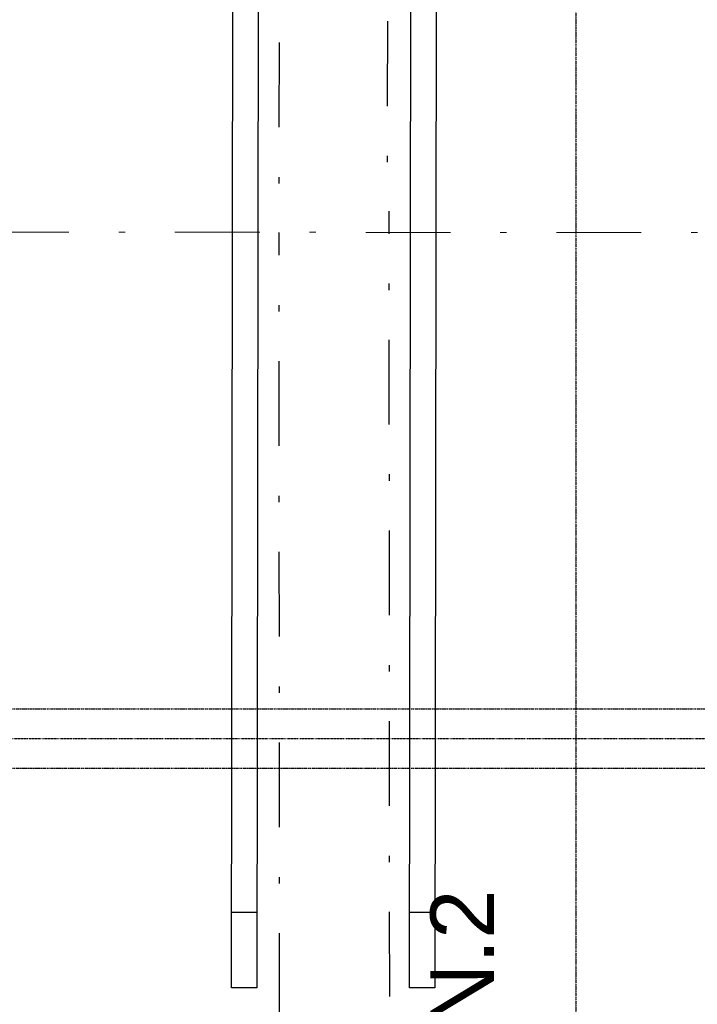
# Model space of a CAD drawing. Header units: millimetres. Extents: x -23738 to 4435, y -2716 to 20653.
# Tile 99 of 160: x -2844 to -1245, y 2438 to 4762. Entities that reach past the tile are written whole.
import ezdxf

# ---------------------------------------------------------------- set-up
doc = ezdxf.new("R2010")
doc.units = ezdxf.units.MM
doc.header["$MEASUREMENT"] = 0
for name, pattern in [('Čerchovaná', [450, 200, -117.5, 15, -117.5]), ('Čerchovaná M', [4.5, 2.5, -0.85, 0.3, -0.85]), ('Čerchovaná S', [3.5, 1.5, -0.85, 0.3, -0.85])]:
    doc.linetypes.add(name, pattern=pattern)
for name, color, linetype in [('9._POHLED ZÁPADNÍ_2_0', 7, 'Continuous'), ('9._POHLED ZÁPADNÍ_2_2D prvky - obecné', 7, 'Continuous'), ('9._POHLED ZÁPADNÍ_2_Nové_Konstrukce - krov', 7, 'Continuous'), ('9._POHLED ZÁPADNÍ_2_Nové_Popis', 7, 'Continuous')]:
    doc.layers.add(name, color=color, linetype=linetype)
doc.styles.add('GENEROVANÝ_STYL_1', font='txt')

msp = doc.modelspace()

# ---------------------------------------------------------------- linework, layer by layer
at = {"layer": '9._POHLED ZÁPADNÍ_2_2D prvky - obecné', "color": 214, "linetype": 'Čerchovaná', "lineweight": 20}
msp.add_line((-20477.7, 4271.9), (-359.7, 4258.9), dxfattribs=at)
at = {"layer": '9._POHLED ZÁPADNÍ_2_Nové_Konstrukce - krov', "color": 1, "linetype": 'Čerchovaná', "lineweight": 25}
for p, q in [((-1969.4, 8358.1), (-1977.2, 4310.2)), ((-2225.2, 8307.9), (-2232.9, 4260)), ((-1969.7, 206.4), (-1972.3, 4310.1)), ((-2229.5, 156), (-2232, 4259.8))]:
    msp.add_line(p, q, dxfattribs=at)
at = {"layer": '9._POHLED ZÁPADNÍ_2_Nové_Konstrukce - krov', "color": 1, "linetype": 'Continuous', "lineweight": 25}
for p, q in [((-2344.3, 2477.2), (-2339.7, 6066.7)), ((-2279.7, 6066.6), (-2284.3, 2477.1)), ((-1924.6, 2477), (-1919.9, 6066.5)), ((-1859.9, 6066.4), (-1864.6, 2476.9)), ((-2284.1, 2654.8), (-2344.1, 2654.9)), ((-1864.4, 2654.6), (-1924.4, 2654.7)), ((-2284.3, 2477.1), (-2344.3, 2477.2)), ((-1864.6, 2476.9), (-1924.6, 2477))]:
    msp.add_line(p, q, dxfattribs=at)
at = {"layer": '9._POHLED ZÁPADNÍ_2_Nové_Konstrukce - krov', "color": 1, "linetype": 'Čerchovaná M', "lineweight": 25}
for p, q in [((-15807.8, 3134.7), (-507.3, 3135.7)), ((-15807.8, 3134.7), (-507.3, 3135.7)), ((-15807.8, 2994.7), (-507.3, 2995.7)), ((-15807.8, 2994.7), (-507.3, 2995.7))]:
    msp.add_line(p, q, dxfattribs=at)
at = {"layer": '9._POHLED ZÁPADNÍ_2_Nové_Konstrukce - krov', "color": 1, "linetype": 'Čerchovaná S', "lineweight": 25}
msp.add_line((-15807.8, 3064.7), (-507.3, 3065.7), dxfattribs=at)
msp.add_line((-15807.8, 3064.7), (-507.3, 3065.7), dxfattribs=at)
at = {"layer": '9._POHLED ZÁPADNÍ_2_Nové_Popis', "color": 1, "linetype": 'Čerchovaná M', "lineweight": 25}
msp.add_line((-1532.3, 8764.3), (-1532.3, 750.7), dxfattribs=at)

# ---------------------------------------------------------------- texts
at = {"layer": '9._POHLED ZÁPADNÍ_2_0', "color": 1, "linetype": 'Continuous', "lineweight": 25, "insert": (-1722.9, 1020.4), "char_height": 150, "attachment_point": 7, "rotation": 90, "style": 'GENEROVANÝ_STYL_1'}
msp.add_mtext('\\A1;{\\pql;\\fArial|b0|i0|c238|p38;IPE 240 - POZN.2}', dxfattribs=at)

doc.saveas('drawing.dxf')
